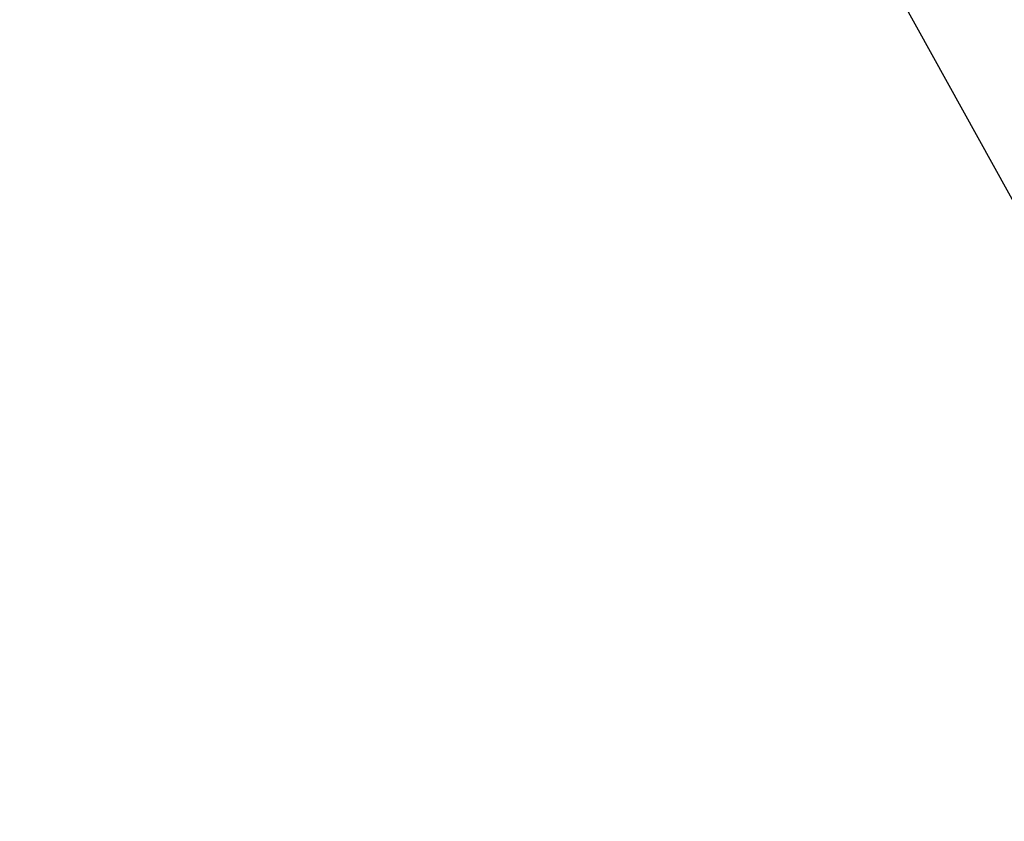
# Model space of a CAD drawing. Header units: millimetres. Extents: x -38 to 77, y 15 to 130.
# Tile 252 of 256: x 2.915 to 3.854, y 63.226 to 63.991. Entities that reach past the tile are written whole.
import ezdxf

# ---------------------------------------------------------------- set-up
doc = ezdxf.new("R2010")
doc.units = ezdxf.units.MM
doc.header["$LTSCALE"] = 25.4
doc.layers.get('0').update_dxf_attribs({"true_color": 0xff5454})

# ---------------------------------------------------------------- blocks, each defined once
blk = doc.blocks.new('PROFILE-BIT-8823.STL')
at = {"color": 250, "true_color": 0x262626}
mesh = blk.add_polyface(dxfattribs=at)
corners = [(3.83894, 69.20736, 155), (-23.54893, 62.48837, 153.40001), (3.83894, 69.20736, 153.40001), (-23.54893, 62.48837, 155)]
mesh.append_faces([[corners[k] for k in face] for face in [(0, 1, 2), (1, 0, 3)]], dxfattribs={"vtx0": -1, "color": 250})
at = {"color": 250, "true_color": 0x282828}
mesh = blk.add_polyface(dxfattribs=at)
corners = [(2.3422, 63.9079, 48.04354), (7.01671, 67.82006, 51.18941), (1.51563, 65.92799, 48.04354), (7.59174, 66.41471, 51.18941)]
mesh.append_faces([[corners[k] for k in face] for face in [(0, 1, 2), (1, 0, 3)]], dxfattribs={"vtx0": -1, "color": 250})
mesh = blk.add_polyface(dxfattribs=at)
corners = [(8.77373, 66.95101, 39.13236), (4.52806, 62.61702, 35.88653), (3.52374, 64.43034, 35.88653), (9.44992, 65.73014, 39.13236)]
mesh.append_faces([[corners[k] for k in face] for face in [(0, 1, 2), (1, 0, 3)]], dxfattribs={"vtx0": -1, "color": 250})
mesh = blk.add_polyface(dxfattribs=at)
corners = [(2.73672, 66.34798, 35.88653), (-1.45731, 62.03878, 32.1554), (-2.48829, 64.55087, 32.1554), (3.52374, 64.43034, 35.88653)]
mesh.append_faces([[corners[k] for k in face] for face in [(0, 1, 2), (1, 0, 3)]], dxfattribs={"vtx0": -1, "color": 250})
mesh = blk.add_polyface(dxfattribs=at)
corners = [(4.65628, 60.21482, 48.04354), (8.32322, 65.08407, 51.18941), (3.39365, 61.9952, 48.04354), (9.20162, 63.84549, 51.18941)]
mesh.append_faces([[corners[k] for k in face] for face in [(0, 1, 2), (1, 0, 3)]], dxfattribs={"vtx0": -1, "color": 250})
mesh = blk.add_polyface(dxfattribs=at)
corners = [(-1.31273, 59.04617, 44.45307), (2.3422, 63.9079, 48.04354), (-2.66967, 61.51459, 44.45307), (3.39365, 61.9952, 48.04354)]
mesh.append_faces([[corners[k] for k in face] for face in [(0, 1, 2), (1, 0, 3)]], dxfattribs={"vtx0": -1, "color": 250})

msp = doc.modelspace()

# ---------------------------------------------------------------- block references
at = {"color": 0}
msp.add_blockref('PROFILE-BIT-8823.STL', (0, 0), dxfattribs=at)

doc.saveas('drawing.dxf')
